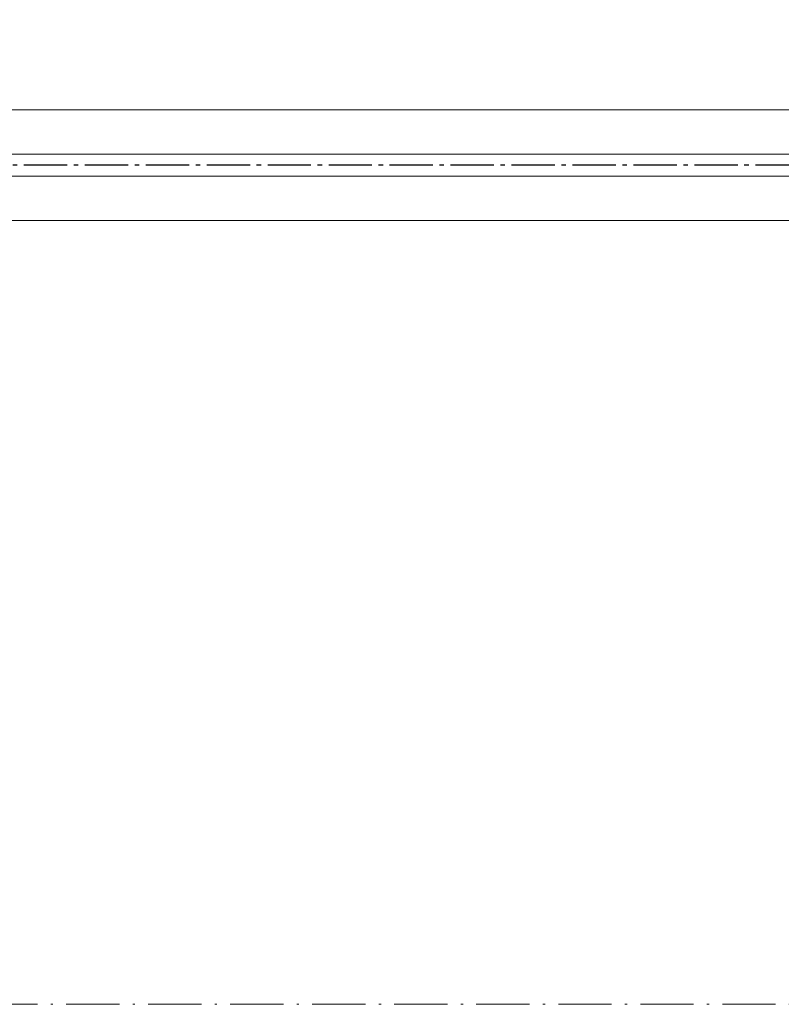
# Model space of a CAD drawing. Header units: inches. Extents: x -96941 to 10978768, y -673 to 1070890.
# Tile 141 of 256: x 60722 to 60894, y 3380 to 3603. Entities that reach past the tile are written whole.
import ezdxf

# ---------------------------------------------------------------- set-up
doc = ezdxf.new("R2010")
doc.units = ezdxf.units.IN
doc.linetypes.add('ACAD_ISO10W100', pattern=[18.5, 12, -3, 0.5, -3])
doc.linetypes.add('AM_DIN_G_W050', pattern=[13.75, 9.75, -1.5, 1, -1.5])
for name, color, linetype, lineweight in [('!_A_01_TENKÁ', 8, 'Continuous', 13), ('!_A_04_BODKOČIARKOVANÁ', 30, 'ACAD_ISO10W100', 13), ('AM_7', 4, 'AM_DIN_G_W050', 25)]:
    doc.layers.add(name, color=color, linetype=linetype, lineweight=lineweight)

msp = doc.modelspace()

# ---------------------------------------------------------------- linework, layer by layer
at = {"layer": '!_A_01_TENKÁ', "color": 14, "true_color": 0xa30000}
for p, q in [((63674.935, 3582.246), (59838.527, 3582.246)), ((59838.527, 3572.246), (63674.935, 3572.246)), ((63674.935, 3567.246), (59838.527, 3567.246)), ((59838.527, 3557.246), (63674.935, 3557.246))]:
    msp.add_line(p, q, dxfattribs=at)
at = {"layer": '!_A_04_BODKOČIARKOVANÁ', "color": 14, "true_color": 0xa30000}
msp.add_lwpolyline([(72195.735, 5943.404), (72195.735, 3380.404), (55642.735, 3380.404)], dxfattribs=at)
at = {"layer": 'AM_7', "color": 14, "true_color": 0xa30000}
msp.add_line((63674.935, 3569.746), (59814.827, 3569.746), dxfattribs=at)

doc.saveas('drawing.dxf')
